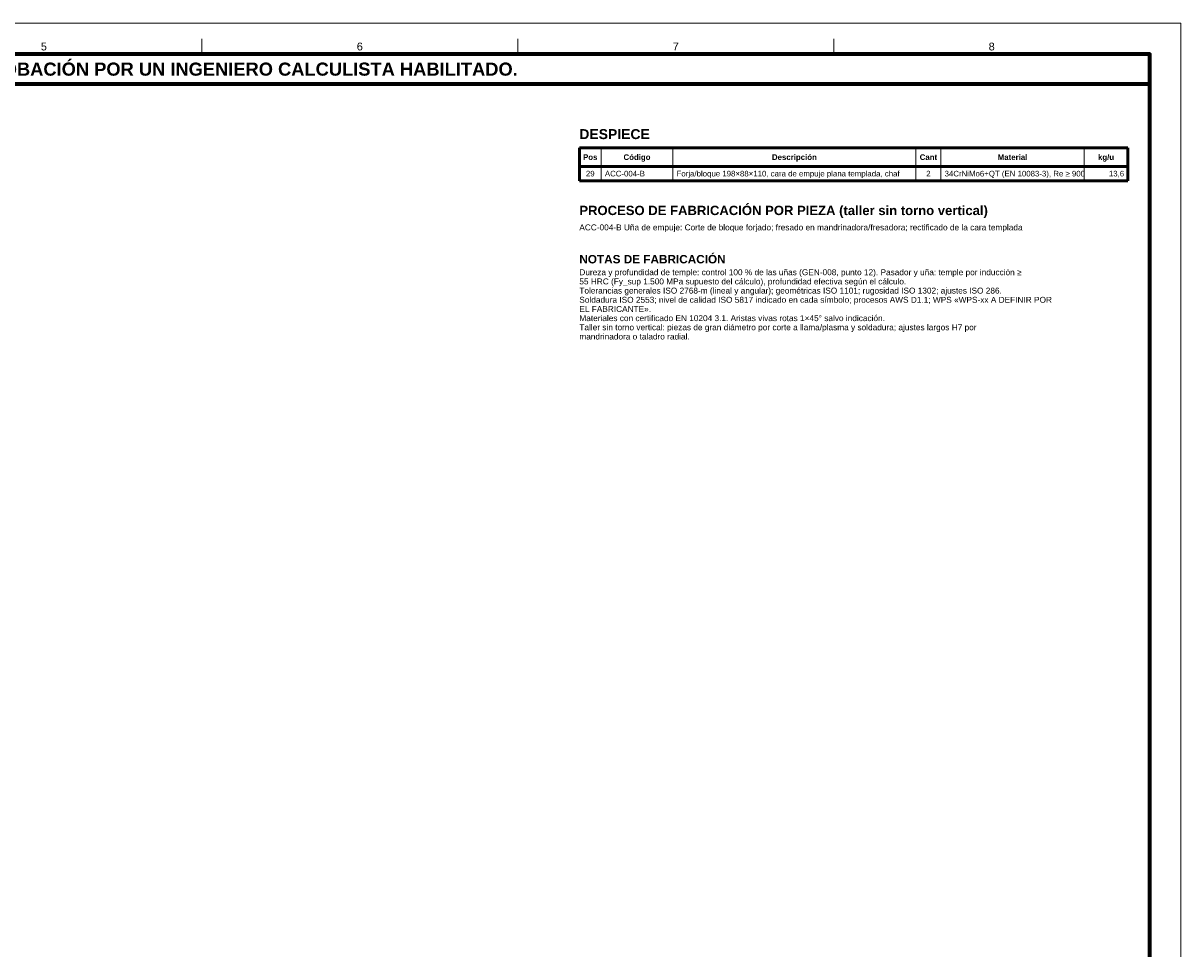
# Model space of a CAD drawing. Header units: millimetres. Extents: x 0 to 841, y 0 to 594.
# Tile 4 of 4: x 470 to 841, y 297 to 594. Entities that reach past the tile are written whole.
import ezdxf
from ezdxf.enums import TextEntityAlignment as Align

# ---------------------------------------------------------------- set-up
doc = ezdxf.new("R2010")
doc.units = ezdxf.units.MM
for name, color, linetype, lineweight in [('FINA', 7, 'CONTINUOUS', 18), ('MARCO', 7, 'CONTINUOUS', 70), ('TXT', 7, 'CONTINUOUS', 25), ('VIS', 7, 'CONTINUOUS', 50)]:
    doc.layers.add(name, color=color, linetype=linetype, lineweight=lineweight)
doc.styles.add('STD', font='LiberationSans-Regular.ttf')
doc.styles.add('STDB', font='LiberationSans-Bold.ttf')

msp = doc.modelspace()

# ---------------------------------------------------------------- linework, layer by layer
at = {"layer": 'FINA'}
for p, q in [((526.88, 584), (526.88, 589)), ((628.25, 584), (628.25, 589)), ((729.62, 584), (729.62, 589)), ((655, 554), (655, 543.42)), ((678, 554), (678, 543.42)), ((756, 554), (756, 543.42)), ((764, 554), (764, 543.42)), ((810, 554), (810, 543.42))]:
    msp.add_line(p, q, dxfattribs=at)
msp.add_lwpolyline([(0, 0), (841, 0), (841, 594), (0, 594)], close=True, dxfattribs=at)
at = {"layer": 'MARCO'}
for points in [[(20, 10), (831, 10), (831, 584), (20, 584)], [(20, 574.5), (831, 574.5), (831, 584), (20, 584)]]:
    msp.add_lwpolyline(points, close=True, dxfattribs=at)
at = {"layer": 'VIS'}
for p, q in [((648, 554), (824, 554)), ((648, 554), (648, 543.42)), ((824, 554), (824, 543.42)), ((648, 548.02), (824, 548.02)), ((648, 543.42), (824, 543.42))]:
    msp.add_line(p, q, dxfattribs=at)

# ---------------------------------------------------------------- texts
at = {"layer": 'TXT'}
for s, height, style, p in [('5', 2.5, 'STD', (476.19, 586.5)), ('6', 2.5, 'STD', (577.56, 586.5)), ('7', 2.5, 'STD', (678.94, 586.5)), ('8', 2.5, 'STD', (780.31, 586.5)), ('ESTOS PLANOS NO SON VÁLIDOS PARA FABRICACIÓN HASTA SU REVISIÓN Y APROBACIÓN POR UN INGENIERO CALCULISTA HABILITADO.', 4.2, 'STDB', (425.5, 579.25)), ('Pos', 1.8, 'STDB', (651.5, 551.01)), ('Código', 1.8, 'STDB', (666.5, 551.01)), ('Descripción', 1.8, 'STDB', (717, 551.01)), ('Cant', 1.8, 'STDB', (760, 551.01)), ('Material', 1.8, 'STDB', (787, 551.01)), ('kg/u', 1.8, 'STDB', (817, 551.01)), ('29', 1.8, 'STD', (651.5, 545.72)), ('2', 1.8, 'STD', (760, 545.72))]:
    msp.add_text(s, height=height, dxfattribs=dict(at, style=style)).set_placement(p, align=Align.MIDDLE_CENTER)
for s, height, style, p in [('DESPIECE', 3.2, 'STDB', (648, 560)), ('PROCESO DE FABRICACIÓN POR PIEZA (taller sin torno vertical)', 3, 'STDB', (648, 535.42)), ('ACC-004-B Uña de empuje: Corte de bloque forjado; fresado en mandrinadora/fresadora; rectificado de la cara templada', 1.9, 'STD', (648, 529.42)), ('NOTAS DE FABRICACIÓN', 2.7, 'STDB', (648, 519.62)), ('Dureza y profundidad de temple: control 100 % de las uñas (GEN-008, punto 12). Pasador y uña: temple por inducción ≥', 1.9, 'STD', (648, 515.03)), ('55 HRC (Fy_sup 1.500 MPa supuesto del cálculo), profundidad efectiva según el cálculo.', 1.9, 'STD', (648, 512.08)), ('Tolerancias generales ISO 2768-m (lineal y angular); geométricas ISO 1101; rugosidad ISO 1302; ajustes ISO 286.', 1.9, 'STD', (648, 509.14)), ('Soldadura ISO 2553; nivel de calidad ISO 5817 indicado en cada símbolo; procesos AWS D1.1; WPS «WPS-xx A DEFINIR POR', 1.9, 'STD', (648, 506.19)), ('EL FABRICANTE».', 1.9, 'STD', (648, 503.25)), ('Materiales con certificado EN 10204 3.1. Aristas vivas rotas 1×45° salvo indicación.', 1.9, 'STD', (648, 500.3)), ('Taller sin torno vertical: piezas de gran diámetro por corte a llama/plasma y soldadura; ajustes largos H7 por', 1.9, 'STD', (648, 497.36)), ('mandrinadora o taladro radial.', 1.9, 'STD', (648, 494.41))]:
    msp.add_text(s, height=height, dxfattribs=dict(at, style=style)).set_placement(p, align=Align.TOP_LEFT)
at = {"layer": 'TXT', "style": 'STD'}
for s, p in [('ACC-004-B', (656.2, 545.72)), ('Forja/bloque 198×88×110, cara de empuje plana templada, chaf', (679.2, 545.72)), ('34CrNiMo6+QT (EN 10083-3), Re ≥ 900 ', (765.2, 545.72))]:
    msp.add_text(s, height=1.8, dxfattribs=at).set_placement(p, align=Align.MIDDLE_LEFT)
msp.add_text('13,6', height=1.8, dxfattribs=at).set_placement((822.8, 545.72), align=Align.MIDDLE_RIGHT)

doc.saveas('drawing.dxf')
